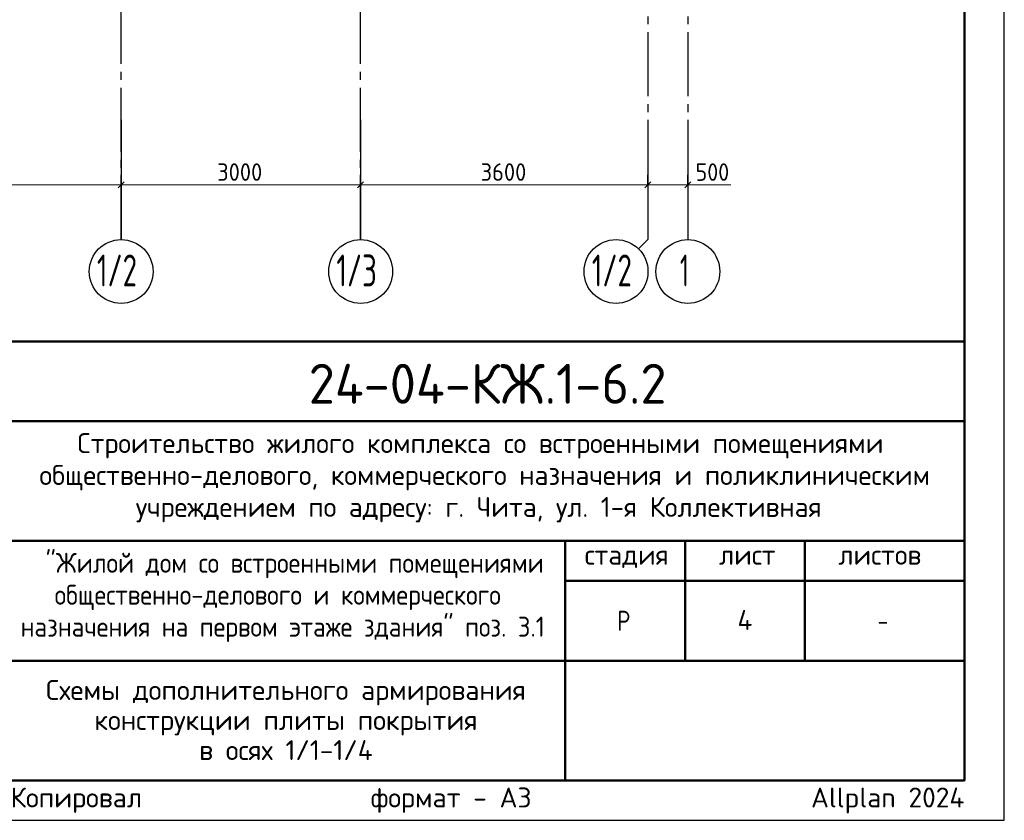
# Model space of a CAD drawing. Header units: millimetres. Extents: x 0 to 42000, y 0 to 29700.
# Tile 4 of 6: x 29665 to 42000, y 0 to 10031. Entities that reach past the tile are written whole.
import ezdxf

# ---------------------------------------------------------------- set-up
doc = ezdxf.new("R2010")
doc.units = ezdxf.units.MM
doc.linetypes.add('______5', pattern=[1100, 800, -100, 100, -100])
for name, color, linetype, lineweight in [('Standard', 7, 'Continuous', 25), ('Надписи', 7, 'Continuous', 25), ('Примечания', 7, 'Continuous', 13), ('Размерная линия_ общее', 7, 'Continuous', 13)]:
    doc.layers.add(name, color=color, linetype=linetype, lineweight=lineweight)
doc.layers.add('Оси', color=7, linetype='______5', lineweight=13, true_color=0x656565)
doc.styles.add('ISOCPEUR', font='txt')

msp = doc.modelspace()

# ---------------------------------------------------------------- linework, layer by layer
at = {"layer": 'Standard', "color": 7, "linetype": 'Continuous', "lineweight": 50, "transparency": 33554687}
for p, q in [((23000, 6000), (41500, 6000)), ((29500, 5000), (41500, 5000)), ((29500, 3500), (41500, 3500)), ((36500, 2000), (36500, 3500)), ((38000, 2000), (38000, 3500)), ((39500, 2000), (39500, 3500)), ((36500, 3000), (41500, 3000)), ((29500, 2000), (41500, 2000)), ((36500, 500), (36500, 2000)), ((36500, 500), (36500, 2000))]:
    msp.add_line(p, q, dxfattribs=at)
at = {"layer": 'Standard', "color": 7, "linetype": 'Continuous', "lineweight": 25, "transparency": 33554687}
for p, q in [((41500, 500), (41500, 6000)), ((23000, 500), (41500, 500)), ((23000, 500), (41500, 500)), ((23000, 500), (41500, 500))]:
    msp.add_line(p, q, dxfattribs=at)
msp.add_lwpolyline([(0, 0), (42000, 0), (42000, 29700), (0, 29700), (0, 0)], close=True, dxfattribs=at)
at = {"layer": 'Standard', "color": 7, "linetype": 'Continuous', "lineweight": 50, "transparency": 33554687}
msp.add_lwpolyline([(2000, 29200), (41500, 29200), (41500, 500), (2000, 500), (2000, 29200)], close=True, dxfattribs=at)
at = {"layer": 'Standard', "color": 7, "linetype": 'Continuous', "lineweight": 13, "transparency": 33554687}
msp.add_lwpolyline([(41500, 29200), (2000, 29200), (2000, 6000), (41500, 6000), (41500, 29200)], dxfattribs=at)
at = {"layer": 'Standard', "color": 7, "linetype": 'Continuous', "lineweight": 25, "transparency": 33554687}
msp.add_lwpolyline([(41500, 6000), (23000, 6000), (23000, 500), (41500, 500), (41500, 6000)], dxfattribs=at)
at = {"layer": 'Оси', "color": 8, "linetype": '______5', "lineweight": -3, "transparency": 33554687}
for p, q in [((37536, 25273), (37536, 8776)), ((38036, 25273), (38036, 8776)), ((30936, 7276), (30936, 16386)), ((33936, 7276), (33936, 16386))]:
    msp.add_line(p, q, dxfattribs=at)
at = {"layer": 'Оси', "color": 7, "linetype": 'Continuous', "lineweight": 25, "transparency": 33554687}
for p, q in [((30936, 8776), (30936, 7276)), ((33936, 8776), (33936, 7276)), ((38036, 8776), (38036, 7276))]:
    msp.add_line(p, q, dxfattribs=at)
msp.add_lwpolyline([(37536, 8776), (37536, 7276), (37418, 7159)], dxfattribs=at)
for centre in [(30936, 6876), (33936, 6876), (37136, 6876), (38036, 6876)]:
    msp.add_circle(centre, 400, dxfattribs=at)
at = {"layer": 'Примечания', "color": 7, "linetype": 'Continuous', "lineweight": 13, "transparency": 33554687}
msp.add_line((38036, 7962), (38576, 7962), dxfattribs=at)
at = {"layer": 'Размерная линия_ общее', "color": 253, "linetype": 'Continuous', "lineweight": -3, "true_color": 0xa0a0a0, "transparency": 33554687}
for p, q in [((30936, 7962), (30936, 8087)), ((33936, 7962), (33936, 8087)), ((37536, 7962), (37536, 8087)), ((38036, 7962), (38036, 8087)), ((30936, 7962), (30936, 7837)), ((30936, 7962), (30936, 7962)), ((33936, 7962), (33936, 7837)), ((33936, 7962), (33936, 7962)), ((37536, 7962), (37536, 7837)), ((37536, 7962), (37536, 7476)), ((38036, 7962), (38036, 7837)), ((38036, 7962), (38036, 7476))]:
    msp.add_line(p, q, dxfattribs=at)
at = {"layer": 'Размерная линия_ общее', "color": 7, "linetype": 'Continuous', "lineweight": 13, "transparency": 33554687}
for p, q in [((27736, 7962), (30936, 7962)), ((30936, 7962), (33936, 7962)), ((33936, 7962), (37536, 7962)), ((37536, 7962), (38036, 7962)), ((38036, 7962), (38111, 7962))]:
    msp.add_line(p, q, dxfattribs=at)
at = {"layer": 'Размерная линия_ общее', "color": 7, "linetype": 'Continuous', "lineweight": 25, "transparency": 33554687}
for p, q in [((30898, 7925), (30973, 8000)), ((33898, 7925), (33973, 8000)), ((37498, 7925), (37573, 8000)), ((37998, 7925), (38073, 8000))]:
    msp.add_line(p, q, dxfattribs=at)

# ---------------------------------------------------------------- texts
at = {"layer": 'Standard', "color": 7, "linetype": 'Continuous', "lineweight": 50, "transparency": 33554687, "insert": (33285, 5218), "char_height": 500, "width": 4936.77, "attachment_point": 7, "style": 'ISOCPEUR'}
msp.add_mtext('\\W0.96;24-04-КЖ.1-6.2', dxfattribs=at)
at = {"layer": 'Standard', "color": 7, "linetype": 'Continuous', "lineweight": 25, "transparency": 33554687, "char_height": 250, "attachment_point": 7, "style": 'ISOCPEUR'}
for s, insert, width in [('\\W0.99;Строительство жилого комплекса со встроенными помещениями', (30388, 4533), 10343.94), ('\\W0.99;общественно-делового, коммерческого назначения и поликлиническим', (29912, 4133), 11292.27), ('\\W0.99;учреждением по адресу: г. Чита, ул. 1-я Коллективная', (31119, 3733), 8881.18), ('\\W0.90;"Жилой дом со встроенными помещениями', (29989, 3033), 6132.51), ('\\W0.99;стадия    лист     листов', (36743, 3162), 4372.59), ('\\W0.90;общественно-делового и коммерческого', (30102, 2633), 5904.55), ('\\W0.90;назначения на первом этаже здания" поз. 3.1', (29676, 2233), 6756.08), ('\\W0.80;Р', (37150, 2375), 299.86), ('\\W0.78;-', (40412, 2375), 272.01)]:
    msp.add_mtext(s, dxfattribs=dict(at, insert=insert, width=width))
at = {"layer": 'Standard', "color": 7, "linetype": 'Continuous', "lineweight": 25, "transparency": 33554687, "insert": (33000, 1758), "char_height": 250, "width": 5991.88, "attachment_point": 2, "line_spacing_factor": 0.903614}
msp.add_mtext('\\A1;{\\fISOCPEUR|i0|b0;\\H250.000000;\\W1.000000;\\C7;Схемы дополнительного армирования}\\P{\\fISOCPEUR|i0|b0;\\H250.000000;\\W1.000000;\\C7;конструкции плиты покрытия}\\P{\\fISOCPEUR|i0|b0;\\H250.000000;\\W1.000000;\\C7;в осях 1/1-1/4}\\P', dxfattribs=at)
at = {"layer": 'Standard', "color": 8, "linetype": 'Continuous', "lineweight": 13, "transparency": 33554687, "insert": (41500, 248), "char_height": 250, "width": 11749.46, "attachment_point": 6, "style": 'ISOCPEUR'}
msp.add_mtext('\\A1;{\\fISOCPEUR|i0|b0;\\H250.000000;\\W1.000000;\\C8;Копировал                  формат - А3                      Allplan 2024}\\P', dxfattribs=at)
at = {"layer": 'Надписи', "color": 7, "linetype": 'Continuous', "lineweight": 13, "transparency": 33554687, "insert": (38750, 2510), "char_height": 250, "width": 300, "attachment_point": 5, "style": 'ISOCPEUR'}
msp.add_mtext('\\A1;{\\fISOCPEUR|i0|b0;\\H250.000000;\\W1.000000;\\C7;4}\\P', dxfattribs=at)
at = {"layer": 'Оси', "color": 7, "linetype": 'Continuous', "lineweight": 35, "transparency": 33554687, "char_height": 400, "attachment_point": 7, "style": 'ISOCPEUR'}
for s, insert, width in [('\\W0.66;1/2', (30632, 6689), 739.75), ('\\W0.66;1/3', (33632, 6689), 739.75), ('\\W0.66;1/2', (36832, 6689), 739.75), ('\\W0.56;1', (37936, 6689), 311.11)]:
    msp.add_mtext(s, dxfattribs=dict(at, insert=insert, width=width))
at = {"layer": 'Размерная линия_ общее', "color": 7, "linetype": 'Continuous', "lineweight": 25, "transparency": 33554687, "char_height": 220, "attachment_point": 7, "style": 'ISOCPEUR'}
for s, insert, width in [('\\W0.93;3000', (32139, 8012), 718.1), ('\\W0.93;3600', (35439, 8012), 718.1), ('\\W0.91;500', (38133, 8012), 561.98)]:
    msp.add_mtext(s, dxfattribs=dict(at, insert=insert, width=width))

doc.saveas('drawing.dxf')
